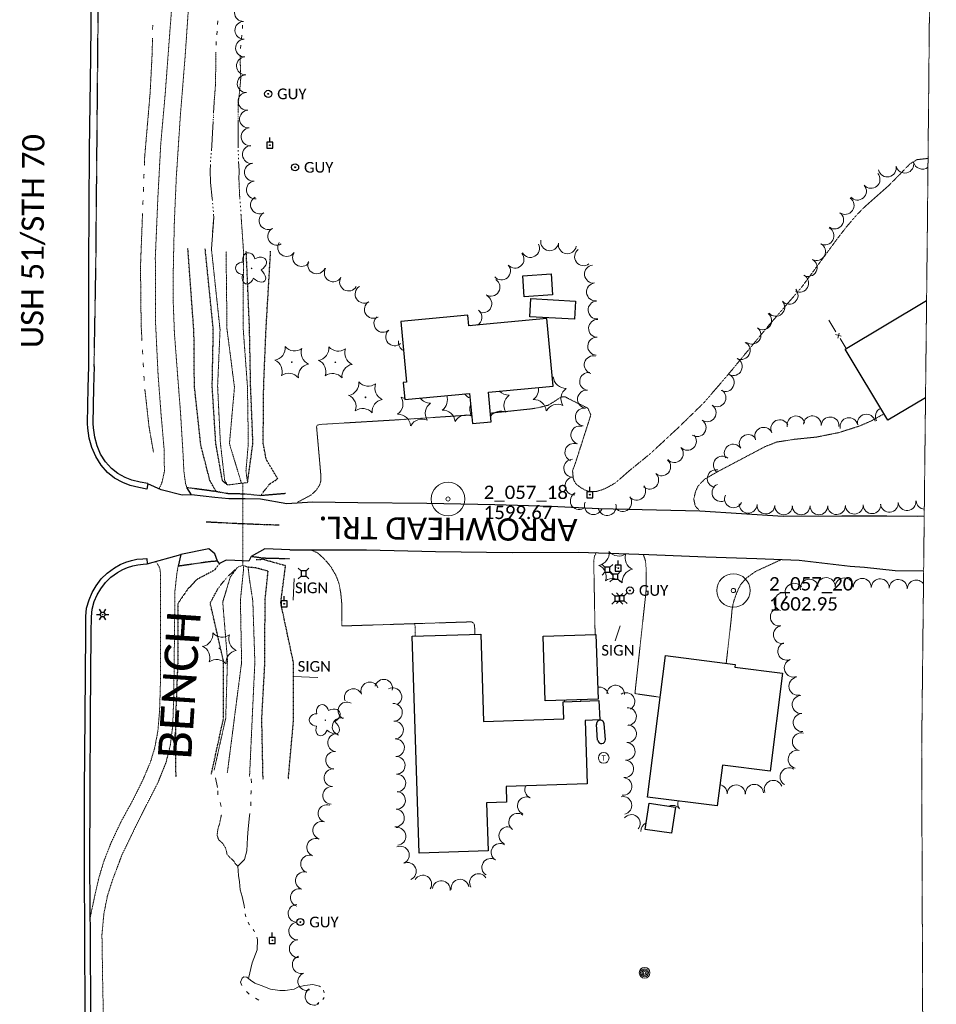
# Model space of a CAD drawing. Extents: x 386237 to 390135, y 96958 to 113752.
# Tile 72 of 116: x 388585 to 388996, y 103892 to 104334. Entities that reach past the tile are written whole.
import ezdxf
from ezdxf.enums import TextEntityAlignment as Align
from ezdxf.lldxf.tags import DXFTag

# ---------------------------------------------------------------- set-up
doc = ezdxf.new("R2010")
doc.units = 0
doc.header["$MEASUREMENT"] = 0
for name, pattern in [('Echnl', [0.68, 0.25, -0.03, 0.02, -0.03, 0.02, -0.03, 0.02, -0.03, 0.25]), ('Ecl', [0.725, 0.26, -0.0275, 0.015, -0.0275, 0.065, -0.0275, 0.015, -0.0275, 0.26]), ('Wisdot1', [0.0625, 0.03125, -0.03125]), ('Wisdot3', [0.1875, 0.125, -0.0625]), ('Wisdot5', [0.1, 0.05, -0.05]), ('Wisdot6', [0.375, 0.125, -0.0625, 0.03125, -0.0625, 0.03125, -0.0625])]:
    doc.linetypes.add(name, pattern=pattern)
for name, color, linetype, lineweight in [('E_ALI_CL', 51, 'Ecl', 25), ('E_BLD', 231, 'Continuous', 25), ('E_DRN_Pipe', 171, 'Wisdot5', 18), ('E_DTM_SlopeTop', 81, 'Wisdot1', 25), ('E_DWY', 51, 'Wisdot3', 18), ('E_LAND_Vegetation', 81, 'Continuous', 18), ('E_LTG', 21, 'Continuous', 25), ('E_MAP_Limits', 81, 'Wisdot3', 18), ('E_MAP_PassPoints', 41, 'Continuous', 18), ('E_MISCPROP', 31, 'Continuous', 18), ('E_MISCPROP_Railing', 31, 'Continuous', 18), ('E_MISCPROP_Solid', 231, 'Continuous', 18), ('E_PATH_Sidewalk', 51, 'Wisdot5', 18), ('E_RDWY', 21, 'Continuous', 25), ('E_RDWY_AsphConc', 201, 'Continuous', 25), ('E_RDWY_Gravel', 21, 'Wisdot3', 25), ('E_RDWY_Name', 21, 'Continuous', 18), ('E_SGN', 21, 'Continuous', 18), ('E_UTL_AG_Bold', 31, 'Continuous', 25), ('E_UTL_EGuyWire', 201, 'Continuous', 25), ('E_UTL_EPowerPole', 231, 'Eelec', 25), ('E_WTR', 131, 'Wisdot6', 18), ('E_WTR_Channel', 131, 'Echnl', 18), ('E_WTR_Elevations', 131, 'Continuous', 18)]:
    doc.layers.add(name, color=color, linetype=linetype, lineweight=lineweight)
doc.styles.add('CalibriLight', font='calibril.ttf')
tags = doc.linetypes.add('Eelec', pattern='A,0.275,-0.05,["E",CalibriLight,S=0.07,R=0,X=-0.025,Y=-0.035],-0.05,0.875', length=1.25).pattern_tags.tags
tags[6] = DXFTag(74, 10)

# ---------------------------------------------------------------- blocks, each defined once
blk = doc.blocks.new('PP')
at = {"layer": 'E_MAP_PassPoints', "lineweight": 0}
for radius in [7.5, 0.96]:
    blk.add_circle((0, 0), radius, dxfattribs=at)
blk = doc.blocks.new('GUY')
at = {"color": 0, "linetype": 'ByBlock', "lineweight": -2, "transparency": 16777216}
for radius in [4, 0.5]:
    blk.add_circle((0, 0), radius, dxfattribs=at)
at = {"color": 0, "linetype": 'ByBlock', "lineweight": -2, "transparency": 16777216, "style": 'CalibriLight'}
blk.add_text('GUY', height=12, dxfattribs=at).set_placement((10, 0), align=Align.MIDDLE_LEFT)
blk = doc.blocks.new('LPOL')
at = {"color": 0, "linetype": 'ByBlock', "lineweight": -2, "transparency": 16777216}
for p, q in [((-4, 0), (-1.5, 0)), ((-0.75, 1.3), (-2, 3.46)), ((0.75, 1.3), (2, 3.46)), ((1.5, 0), (4, 0)), ((-2, -3.46), (-0.75, -1.3)), ((2, -3.46), (0.75, -1.3))]:
    blk.add_line(p, q, dxfattribs=at)
for radius in [1.5, 1.5, 1.5, 0.125]:
    blk.add_circle((0, 0), radius, dxfattribs=at)
blk = doc.blocks.new('PED')
at = {"color": 0, "linetype": 'ByBlock', "lineweight": -2, "transparency": 16777216}
for p, q in [((-2.5, 2.5), (-5.33, 5.33)), ((2.5, 2.5), (5.33, 5.33)), ((-2.5, -2.5), (-5.33, -5.33)), ((2.5, -2.5), (5.33, -5.33))]:
    blk.add_line(p, q, dxfattribs=at)
at = {"color": 0, "linetype": 'ByBlock', "lineweight": -2, "transparency": 16777216, "flags": 128}
blk.add_lwpolyline([(-2.5, -2.5), (2.5, -2.5), (2.5, 2.5), (-2.5, 2.5)], close=True, dxfattribs=at)
blk = doc.blocks.new('CTRE')
at = {"color": 0, "linetype": 'ByBlock', "lineweight": -2, "transparency": 16777216}
blk.add_circle((0, 0), 0.223, dxfattribs=at)
for centre, start, end in [((-11.97, 8.96), 280.2067, 5.97162), ((1.81, 14.92), 220.21132, 305.97623), ((13.83, 5.89), 160.21133, 245.97624), ((-13.83, -5.9), 340.21132, 65.97623), ((-1.81, -14.93), 40.21133, 125.97624)]:
    blk.add_arc(centre, 7.87, start, end, dxfattribs=at)
at = {"color": 0, "linetype": 'ByBlock', "lineweight": -2, "transparency": 16777216, "extrusion": (0, 0, -1)}
blk.add_arc((-12.03, -9.04), 7.87, 354.07279, 79.74889, dxfattribs=at)
blk = doc.blocks.new('POLE')
at = {"color": 0, "linetype": 'ByBlock', "lineweight": -2, "transparency": 16777216}
for radius in [4.46, 3.35, 2.23, 1.12]:
    blk.add_circle((0, 0), radius, dxfattribs=at)
blk = doc.blocks.new('PPOL')
at = {"color": 0, "linetype": 'ByBlock', "lineweight": -2, "transparency": 16777216}
blk.add_line((-0.1, 4.5), (-0.1, 11.6), dxfattribs=at)
at = {"color": 0, "linetype": 'ByBlock', "lineweight": -2, "transparency": 16777216, "flags": 128}
blk.add_lwpolyline([(-4.6, -4.5), (4.4, -4.5), (4.4, 4.5), (-4.6, 4.5)], close=True, dxfattribs=at)
at = {"color": 0, "linetype": 'ByBlock', "lineweight": -2, "transparency": 16777216}
blk.add_circle((0, 0), 0.582, dxfattribs=at)
blk = doc.blocks.new('SIGN')
at = {"color": 0, "linetype": 'ByBlock', "lineweight": -2, "transparency": 16777216, "style": 'CalibriLight'}
blk.add_text('SIGN', height=12, dxfattribs=at).set_placement((0, 0), align=Align.MIDDLE_CENTER)
blk = doc.blocks.new('TANK')
at = {"color": 0, "linetype": 'ByBlock', "lineweight": -2, "transparency": 16777216}
blk.add_circle((0, 0), 10.9, dxfattribs=at)
at = {"color": 0, "linetype": 'ByBlock', "lineweight": -2, "transparency": 16777216, "style": 'CalibriLight'}
blk.add_text('T', height=10.8, dxfattribs=at).set_placement((0, 0), align=Align.MIDDLE_CENTER)
blk = doc.blocks.new('DTRE')
at = {"color": 0, "linetype": 'ByBlock', "lineweight": -2, "transparency": 16777216}
blk.add_circle((-0.18, 0), 0.183, dxfattribs=at)
for centre, major_axis, ratio in [((-1.87, 5.32), (1.36, -4.98), 0.782863), ((4.06, 2.74), (-5.27, -2.93), 0.691916), ((-5.87, 0.15), (4.93, -0.12), 0.832022), ((-2.49, -5.24), (1.8, 4.86), 0.716896), ((3.54, -3.71), (-5.01, 4.58), 0.560249)]:
    blk.add_ellipse(centre, major_axis=major_axis, ratio=ratio, start_param=1.570796, end_param=4.712389, dxfattribs=at)

msp = doc.modelspace()

# ---------------------------------------------------------------- linework, layer by layer
at = {"layer": 'E_ALI_CL', "ltscale": 5}
for p, q in [((388684.99, 104107.66), (388668.98, 104108.47)), ((388701.57, 104107.03), (388684.99, 104107.66))]:
    msp.add_line(p, q, dxfattribs=at)
at = {"layer": 'E_BLD', "ltscale": 5}
for p, q in [((388810.86, 104218.85), (388823.56, 104219.77)), ((388811.54, 104209.46), (388810.86, 104218.85)), ((388823.56, 104219.77), (388824.24, 104210.37)), ((388824.24, 104210.37), (388811.54, 104209.46)), ((388814.06, 104200.56), (388814.52, 104208.69)), ((388814.52, 104208.69), (388834.42, 104207.55)), ((388834.42, 104207.55), (388833.96, 104199.43)), ((388955.43, 104186.04), (388991.87, 104207.78)), ((388786.22, 104201.24), (388756.11, 104198.37)), ((388756.11, 104198.37), (388758.7, 104171.19)), ((388786.67, 104196.47), (388786.22, 104201.24)), ((388821.57, 104199.79), (388786.67, 104196.47)), ((388833.96, 104199.43), (388814.06, 104200.56)), ((388824.46, 104169.49), (388821.57, 104199.79)), ((388974.46, 104154.14), (388955.43, 104186.04)), ((388758.7, 104171.19), (388757.25, 104171.05)), ((388757.25, 104171.05), (388757.98, 104163.41)), ((388795.45, 104166.72), (388824.46, 104169.49)), ((388757.98, 104163.41), (388787.03, 104166.19)), ((388787.03, 104166.19), (388788.32, 104152.66)), ((388796.71, 104153.46), (388795.45, 104166.72)), ((388991.39, 104164.24), (388974.46, 104154.14)), ((388788.32, 104152.66), (388796.71, 104153.46)), ((388761.19, 104057.3), (388792.01, 104058.29)), ((388764.34, 103960.04), (388761.19, 104057.3)), ((388792.01, 104058.29), (388793.27, 104019.11)), ((388820.01, 104057.3), (388843.66, 104058.07)), ((388820.95, 104028.28), (388820.01, 104057.3)), ((388843.66, 104058.07), (388844.6, 104029.05)), ((388866.74, 103985.13), (388874.75, 104048.59)), ((388874.75, 104048.59), (388906.08, 104044.64)), ((388906.08, 104044.64), (388905.92, 104043.4)), ((388905.92, 104043.4), (388927.22, 104040.72)), ((388927.22, 104040.72), (388921.68, 103996.83)), ((388844.6, 104029.05), (388820.95, 104028.28)), ((388828.9, 104027.94), (388844.99, 104028.55)), ((388829.19, 104020.27), (388828.9, 104027.94)), ((388844.99, 104028.55), (388845.32, 104019.75)), ((388793.27, 104019.11), (388829.19, 104020.27)), ((388845.32, 104019.75), (388838.79, 104019.5)), ((388838.79, 104019.5), (388839.71, 103991.06)), ((388900.35, 103999.52), (388898.03, 103981.19)), ((388921.68, 103996.83), (388900.35, 103999.52)), ((388839.71, 103991.06), (388803.37, 103989.88)), ((388803.37, 103989.88), (388803.6, 103982.9)), ((388803.6, 103982.9), (388794.61, 103982.61)), ((388794.61, 103982.61), (388795.31, 103961.04)), ((388865.78, 103970.7), (388867.54, 103982.47)), ((388898.03, 103981.19), (388866.74, 103985.13)), ((388867.54, 103982.47), (388879.3, 103980.72)), ((388879.3, 103980.72), (388877.55, 103968.95)), ((388877.55, 103968.95), (388865.78, 103970.7)), ((388795.31, 103961.04), (388764.34, 103960.04))]:
    msp.add_line(p, q, dxfattribs=at)
at = {"layer": 'E_BLD'}
for p, q in [((388844.41, 104010.66), (388843.87, 104017.74)), ((388847.89, 104011.03), (388847.36, 104018.03))]:
    msp.add_line(p, q, dxfattribs=at)
for centre, start, end in [((388845.61, 104017.87), 5.1437, 187.6041), ((388846.15, 104010.91), 187.9628, 3.9801)]:
    msp.add_arc(centre, 1.75, start, end, dxfattribs=at)
at = {"layer": 'E_DRN_Pipe', "flags": 128}
msp.add_lwpolyline([(388685.38, 104089.08), (388685.28, 104125.96)], dxfattribs=at)
at = {"layer": 'E_DTM_SlopeTop', "flags": 128}
for points in [[(388673.39, 104122.14), (388670.51, 104127.26), (388666.52, 104142.98), (388663.64, 104169.44), (388663.44, 104193.62), (388660.71, 104231.19)], [(388678.52, 104125.12), (388676.22, 104126.9), (388673.21, 104143.89), (388671.63, 104169.4), (388672.12, 104194.77), (388668.47, 104230.98)], [(388687.46, 104126.14), (388689.88, 104143.91), (388688.85, 104169.25), (388688.35, 104195.34), (388686.87, 104230.1)], [(388693.25, 104120.32), (388697.43, 104125.62), (388701, 104127.86), (388695.82, 104136.61), (388694.46, 104143.92), (388694.71, 104169.79), (388695.77, 104195.3), (388697.81, 104229.93)], [(388674.96, 104089.84), (388672.57, 104086.9), (388664.64, 104082.68), (388660.55, 104078.28), (388656.23, 104071.98), (388656.19, 104046.19), (388655.13, 104019.57), (388655.25, 103994.23)], [(388671.25, 103995.52), (388676.68, 104020.46), (388676.62, 104046.49), (388670.73, 104072.15), (388674.29, 104078.8), (388678.02, 104083.48), (388683.06, 104088.31)], [(388694.42, 103993.27), (388693.85, 104020.46), (388695.24, 104045.46), (388695.31, 104073.35), (388696.68, 104086.46), (388691.17, 104087.93), (388687.7, 104088.24)], [(388705.74, 103993.4), (388708.08, 104019.66), (388708.12, 104045.12), (388702.34, 104072.29), (388704.5, 104088.89), (388694.64, 104091.66), (388691.4, 104091.56)]]:
    msp.add_lwpolyline(points, dxfattribs=at)
at = {"layer": 'E_DWY', "flags": 128}
for points in [[(388992.52, 104271.53), (388987.61, 104270.98), (388984.34, 104269.05), (388980.94, 104265.48), (388974.9, 104259.36), (388969.06, 104254.22), (388964.37, 104250.05), (388960.69, 104246.35), (388956.54, 104241.56), (388952.26, 104236.09), (388935.93, 104213.89), (388920.98, 104196.5), (388903.5, 104175.34), (388892.18, 104162.13), (388880.76, 104151.01), (388868.07, 104139.2), (388857.83, 104130.87), (388852.52, 104126.17), (388848.79, 104124), (388846.31, 104122.91), (388843.79, 104122.2), (388841.5, 104122.08), (388839.35, 104122.55), (388836.93, 104123.86), (388834.87, 104125.39), (388833.87, 104126.93), (388833.46, 104128.23), (388833.16, 104131.46), (388834.46, 104135.02), (388841.36, 104156.54), (388840.04, 104159.49), (388829.89, 104164.58), (388828.73, 104164.66), (388827.34, 104164.15), (388825.72, 104163.04), (388824.19, 104162.04), (388822.28, 104160.9), (388818.17, 104159.85), (388814.87, 104159.26), (388796.34, 104157.31)], [(388787.96, 104156.52), (388754.04, 104154.28), (388719.94, 104152.26), (388718.81, 104151.96), (388718.4, 104151.25), (388720.34, 104129.31), (388720.29, 104126.81), (388719.7, 104124.94), (388718.27, 104122.8), (388716.07, 104120.68), (388709.87, 104117.38)], [(388890.41, 104113.29), (388888.16, 104115.69), (388887.49, 104118.78), (388888.25, 104122.01), (388889.35, 104124.51), (388891, 104126.39), (388892.5, 104127.77), (388897.77, 104130.85), (388919.31, 104142.24), (388924.67, 104144.36), (388932.6, 104145.58), (388942.56, 104146.6), (388952.34, 104148.56), (388961.46, 104151.42), (388966.9, 104153.74), (388972.75, 104157)], [(388715.79, 104096.03), (388718.97, 104094.61), (388722.33, 104091.47), (388724.81, 104088.45), (388727.09, 104084.54), (388728.49, 104080.84), (388729.26, 104076.6), (388729.7, 104071.95), (388729.67, 104061.89), (388787.83, 104063.75), (388788.94, 104063.08), (388789.26, 104061.77), (388789.34, 104058.21)], [(388843.27, 104058.06), (388842.66, 104091.06), (388843.02, 104093.3), (388843.84, 104094.77)], [(388864.87, 104094), (388865.82, 104091.2), (388866.12, 104087.97), (388866.12, 104083.85), (388866.13, 104077.63), (388861.11, 104031.57), (388872.4, 104029.94)], [(388926.75, 104091.66), (388915.12, 104086.3), (388910.99, 104083.33), (388908.57, 104080.52), (388907.12, 104077.6), (388906.04, 104074.82), (388905.29, 104072.55), (388904.65, 104069.14), (388904.28, 104064.89), (388902.04, 104045.15)], [(388829.62, 104027.97), (388829.6, 104028.56)]]:
    msp.add_lwpolyline(points, dxfattribs=at)
at = {"layer": 'E_LAND_Vegetation'}
for centre, radius, start, end in [((388685.6, 104336.95), 4, 91.3879, 271.3726), ((388685.8, 104328.96), 4, 91.3879, 271.3726), ((388686.13, 104321.02), 4, 92.6635, 272.6482), ((388686.5, 104313.04), 4, 92.6635, 272.6482), ((388686.87, 104305.05), 4, 92.6635, 272.6482), ((388687.26, 104297.14), 4, 94.6413, 274.6259), ((388687.9, 104289.18), 4, 94.6413, 274.6259), ((388688.55, 104281.21), 4, 94.6413, 274.6259), ((388689.23, 104273.3), 4, 96.0202, 276.0049), ((388690.07, 104265.35), 4, 96.0202, 276.0049), ((388982.1, 104268.98), 4.02, 192.6418, 12.6265), ((388989.95, 104270.74), 4.02, 192.6418, 309.2235), ((388966.95, 104262.13), 4.02, 220.9527, 40.9374), ((388974.26, 104267.23), 4.02, 192.6418, 12.6265), ((388690.9, 104257.4), 4, 96.0202, 276.0049), ((388960.88, 104256.86), 4.02, 220.9527, 40.9374), ((388692.81, 104250.66), 4, 118.9448, 298.9295), ((388955.32, 104250.46), 4.02, 234.4014, 54.3861), ((388696.68, 104243.67), 4, 118.9448, 298.9295), ((388950.65, 104243.93), 4.02, 234.4014, 54.3861), ((388700.55, 104236.67), 4, 118.9448, 298.9295), ((388946.35, 104236.83), 4.02, 241.8976, 61.8823), ((388705.02, 104231.56), 4, 145.9476, 325.9323), ((388822.9, 104234.16), 4.02, 170.3857, 350.3704), ((388830.82, 104232.81), 4.02, 170.3857, 350.3704), ((388942.56, 104229.75), 4.02, 241.8976, 61.8823), ((388711.65, 104227.08), 4, 145.9476, 325.9323), ((388807.36, 104226.35), 4.02, 221.1539, 41.1386), ((388814.3, 104231.18), 4.02, 208.5093, 28.4939), ((388838.11, 104227.45), 4.02, 126.743, 306.7277), ((388718.46, 104223.84), 4, 157.4155, 337.4002), ((388938.77, 104222.66), 4.02, 241.8976, 61.8823), ((388725.89, 104220.2), 4, 149.1559, 329.1406), ((388801.31, 104221.06), 4.02, 221.1539, 41.1386), ((388842.55, 104219.67), 4.02, 96.4135, 276.3982), ((388732.75, 104216.1), 4, 149.1559, 329.1406), ((388796.61, 104213.81), 4.02, 237.7454, 57.7301), ((388843.44, 104211.69), 4.02, 96.4135, 276.3982), ((388934.99, 104215.57), 4.02, 241.8976, 61.8823), ((388739.69, 104210.66), 4, 121.4299, 301.4145), ((388930.23, 104210.16), 4.02, 222.0152, 41.9998), ((388743.86, 104203.84), 4, 121.4299, 301.4145), ((388792.95, 104206.38), 4.02, 244.6653, 64.65), ((388844.17, 104203.58), 4.02, 93.5303, 273.515), ((388924.26, 104204.78), 4.02, 222.0152, 41.9998), ((388788.48, 104200.34), 4.02, 298.9126, 51.3393), ((388748.14, 104197.55), 4, 131.2552, 311.2399), ((388844.36, 104195.33), 4.02, 87.341, 267.3257), ((388918.39, 104198.75), 4.02, 233.4621, 53.4468), ((388753.41, 104191.54), 4, 131.2552, 311.2399), ((388788.48, 104200.34), 4.02, 242.8806, 251.9842), ((388913.6, 104192.29), 4.02, 233.4621, 53.4468), ((388759.08, 104188.97), 4, 169.2005, 244.3033), ((388843.99, 104187.3), 4.02, 87.341, 267.3257), ((388908.79, 104185.42), 4.02, 243.5271, 63.5117), ((388842.42, 104178.99), 4.02, 74.6195, 254.6042), ((388905.21, 104178.22), 4.02, 243.5271, 63.5117), ((388819.46, 104176.3), 5.72, 324.5581, 331.4843), ((388830.18, 104174.14), 5.72, 185.7194, 271.4843), ((388840.36, 104171.54), 4.02, 83.0891, 263.0738), ((388901.62, 104171.03), 4.02, 243.5271, 63.5117), ((388804.61, 104171.08), 5.72, 222.7625, 271.4843), ((388812.22, 104168.09), 5.72, 305.7194, 7.7196), ((388833.68, 104163.77), 5.72, 125.7194, 211.4843), ((388839.39, 104163.57), 4.02, 83.0891, 263.0738), ((388897.91, 104164.21), 4.02, 236.4608, 56.4455), ((388751.4, 104161.48), 5.72, 305.7194, 31.4843), ((388758.64, 104169.69), 5.72, 245.7194, 262.7572), ((388769.37, 104167.53), 5.72, 217.2613, 271.4843), ((388771.34, 104163.34), 5.72, 305.7194, 19.0577), ((388789.31, 104169.38), 5.72, 216.674, 248.825), ((388808.1, 104160.71), 5.72, 125.7194, 211.4843), ((388815.71, 104157.72), 5.72, 5.7194, 91.4843), ((388772.86, 104157.16), 5.72, 125.7194, 211.4843), ((388774.83, 104152.97), 5.72, 5.7194, 91.4843), ((388792.8, 104159.01), 5.72, 157.4739, 211.4843), ((388800.86, 104152.5), 5.72, 65.7194, 140.3738), ((388826.44, 104155.56), 5.72, 65.7194, 151.4843), ((388838.42, 104155.59), 4.02, 83.0891, 263.0738), ((388893.46, 104157.51), 4.02, 236.4608, 56.4455), ((388972.87, 104155.82), 3.98, 113.622, 210.0751), ((388754.89, 104151.11), 5.72, 5.7194, 91.4843), ((388765.62, 104148.95), 5.72, 65.7194, 151.4843), ((388785.56, 104150.8), 5.72, 65.7194, 151.4843), ((388889.02, 104150.82), 4.02, 236.4608, 56.4455), ((388926.04, 104150.37), 3.98, 25.2188, 205.2034), ((388933.31, 104152.07), 3.98, 12.0248, 192.0094), ((388940.62, 104152.12), 3.98, 356.0709, 176.0556), ((388948.61, 104151.6), 3.98, 357.1812, 177.1659), ((388957.08, 104151.27), 3.98, 11.6564, 191.6411), ((388964.87, 104152.88), 3.98, 11.6564, 191.6411), ((388836.41, 104147.52), 4.02, 75.3309, 255.3155), ((388918.84, 104146.98), 3.98, 25.2188, 205.2034), ((388884.65, 104144.7), 4.02, 222.962, 42.9467), ((388911.88, 104143.72), 3.98, 32.6143, 212.599), ((388833.75, 104139.72), 4.02, 69.6085, 249.5932), ((388878.77, 104139.23), 4.02, 222.962, 42.9467), ((388905.17, 104139.43), 3.98, 32.6143, 212.599), ((388833.27, 104132.63), 4.02, 91.7394, 271.7241), ((388873.11, 104133.27), 4.02, 228.1398, 48.1245), ((388900.26, 104134.08), 3.98, 50.3127, 230.2973), ((388897.55, 104127.95), 3.98, 78.6128, 258.5975), ((388833.82, 104124.74), 4.02, 95.3144, 275.2991), ((388867.74, 104127.29), 4.02, 228.1398, 48.1245), ((388861.92, 104122.29), 4.02, 218.7024, 38.687), ((388899.65, 104121.68), 3.98, 111.8216, 291.8062), ((388836.17, 104118.07), 4.02, 117.6879, 297.6726), ((388855.65, 104117.27), 4.02, 218.7024, 38.687), ((388905.26, 104118.91), 3.98, 154.971, 334.9557), ((388842.51, 104115.86), 4.02, 157.016, 337.0007), ((388848.67, 104115.43), 4.02, 195.8527, 15.8374), ((388911.87, 104116.47), 3.98, 177.4303, 357.415), ((388919.82, 104116.11), 3.98, 177.4303, 357.415), ((388927.77, 104115.75), 3.98, 177.4303, 357.415), ((388935.63, 104115.75), 3.98, 179.9825, 359.9672), ((388943.59, 104115.75), 3.98, 179.9825, 359.9672), ((388951.5, 104115.83), 3.98, 181.4989, 1.4836), ((388959.45, 104116.04), 3.98, 181.4989, 1.4836), ((388967.41, 104116.25), 3.98, 181.4989, 1.4836), ((388975.2, 104116.89), 3.98, 185.3161, 5.3007), ((388983.12, 104117.63), 3.98, 185.3161, 5.3007), ((388991.18, 104118.19), 3.98, 181.9072, 265.129), ((388946.85, 104079.54), 4.04, 358.778, 178.7627), ((388954.93, 104079.37), 4.04, 358.778, 178.7627), ((388963.01, 104079.19), 4.04, 358.778, 178.7627), ((388932.49, 104077.01), 4.04, 36.2774, 216.2621), ((388939.3, 104078.81), 4.04, 11.0232, 191.0079), ((388971.07, 104079), 4.04, 358.0821, 178.0668), ((388979.14, 104078.73), 4.04, 358.0821, 178.0668), ((388987.22, 104078.46), 4.04, 36.298, 178.0668), ((388927.61, 104072.7), 4.04, 72.8335, 252.8182), ((388925.86, 104065.93), 4.04, 99.8869, 279.8716), ((388927.24, 104057.97), 4.04, 99.8869, 279.8716), ((388929.21, 104050.59), 4.04, 110.96, 290.9447), ((388932.1, 104043.04), 4.04, 110.96, 290.9447), ((388742.25, 104032.75), 3.97, 21.9038, 201.8885), ((388748.5, 104033.98), 3.97, 346.8792, 166.8639), ((388852.46, 104031.36), 3.97, 356.5689, 176.5536), ((388934.18, 104034.89), 4.04, 101.5146, 281.4992), ((388734.88, 104029.79), 3.97, 21.9038, 201.8885), ((388752.61, 104030.18), 3.97, 298.9371, 118.9218), ((388845.22, 104030.55), 3.97, 12.4367, 101.4532), ((388857.11, 104028.02), 3.97, 301.8801, 121.8648), ((388935.66, 104026.65), 4.04, 93.1925, 273.1771), ((388732.06, 104023.85), 3.97, 61.6244, 241.609), ((388752.87, 104023.15), 3.97, 273.3841, 93.3688), ((388839.94, 104027.37), 3.32, 154.5417, 164.8489), ((388857.81, 104021.29), 3.97, 272.6515, 92.6362), ((388936.11, 104018.58), 4.04, 93.1925, 273.1771), ((388729.42, 104016.79), 3.97, 72.1155, 252.1002), ((388753.34, 104015.22), 3.97, 273.3841, 93.3688), ((388857.82, 104013.63), 3.97, 265.4925, 85.4772), ((388727.34, 104009.59), 3.97, 84.0045, 263.9892), ((388935.74, 104009.97), 4.04, 76.5159, 256.5006), ((388753.8, 104007.29), 3.97, 273.3841, 93.3688), ((388857.2, 104005.72), 3.97, 265.4925, 85.4772), ((388726.51, 104001.69), 3.97, 84.0045, 263.9892), ((388933.85, 104002.11), 4.04, 76.5159, 256.5006), ((388754.1, 103999.4), 3.97, 272.0445, 92.0292), ((388856.53, 103997.84), 3.97, 264.8564, 84.8411), ((388725.78, 103993.84), 3.97, 85.6546, 265.6393), ((388754.38, 103991.46), 3.97, 272.0445, 92.0292), ((388930.21, 103994.27), 4.04, 58.7831, 238.7678), ((388855.82, 103989.93), 3.97, 264.8564, 84.8411), ((388898.42, 103986.74), 4.04, 358.9743, 78.4188), ((388906.5, 103986.6), 4.04, 358.9743, 178.9589), ((388914.7, 103986.85), 4.04, 2.3016, 182.2863), ((388923.15, 103988.64), 4.04, 19.7887, 199.7734), ((388725.18, 103985.92), 3.97, 85.6546, 265.6393), ((388754.26, 103983.73), 3.97, 266.4731, 86.4578), ((388815.74, 103988.5), 3.97, 155.1819, 245.5551), ((388723.09, 103977.8), 3.97, 72.6202, 252.6049), ((388812.45, 103981.26), 3.97, 65.5705, 245.5551), ((388855.76, 103981.47), 3.97, 281.426, 101.4106), ((388884.28, 103982.35), 3.95, 164.6335, 217.6173), ((388753.77, 103975.8), 3.97, 266.4731, 86.4578), ((388808.54, 103973.9), 3.97, 53.6803, 233.665), ((388859.51, 103973.35), 3.97, 321.7884, 141.773), ((388878.03, 103977.53), 3.95, 37.6326, 113.8332), ((388720.72, 103970.22), 3.97, 72.6202, 252.6049), ((388867.75, 103969.91), 3.97, 112.7542, 183.0025), ((388754.46, 103967.57), 3.97, 275.3144, 95.2991), ((388804.14, 103967.87), 3.97, 66.7055, 246.6902), ((388718.02, 103962.64), 3.97, 69.635, 249.6197), ((388800.66, 103960.4), 3.97, 58.2414, 238.2261), ((388755.96, 103959.18), 3.97, 293.3198, 113.3045), ((388715.26, 103955.19), 3.97, 69.635, 249.6197), ((388759.11, 103951.88), 3.97, 293.3198, 113.3045), ((388796.48, 103953.65), 3.97, 58.2414, 238.2261), ((388712.91, 103947.75), 3.97, 73.3536, 253.3383), ((388790.97, 103946.87), 3.97, 31.8785, 211.8632), ((388766, 103946.17), 3.97, 328.4411, 148.4258), ((388774.32, 103943.74), 3.97, 354.0008, 173.9855), ((388782.71, 103944.35), 3.97, 8.1793, 188.164), ((388710.63, 103940.14), 3.97, 73.3536, 253.3383), ((388709.63, 103933.04), 3.97, 91.9877, 271.9724), ((388709.91, 103925.1), 3.97, 91.9877, 271.9724), ((388710.18, 103917.16), 3.97, 91.9877, 271.9724), ((388711.5, 103910.01), 3.97, 108.3825, 288.3671), ((388714, 103902.47), 3.97, 108.3825, 288.3671), ((388717.25, 103895.87), 3.97, 122.7254, 302.7101)]:
    msp.add_arc(centre, radius, start, end, dxfattribs=at)
at = {"layer": 'E_MAP_Limits', "lineweight": 0, "flags": 128}
msp.add_lwpolyline([(388996.22, 104660.02), (388992.25, 104243.16), (388989.66, 104005.95), (388990.29, 103842.03)], dxfattribs=at)
at = {"layer": 'E_MISCPROP', "ltscale": 5}
msp.add_line((388654.55, 104008.52), (388655.01, 104014.24), dxfattribs=at)
at = {"layer": 'E_MISCPROP_Railing', "ltscale": 5}
for p, q in [((388953.54, 104191.81), (388951.04, 104192.6)), ((388952.02, 104190.99), (388952.69, 104193.14))]:
    msp.add_line(p, q, dxfattribs=at)
at = {"layer": 'E_MISCPROP_Railing', "flags": 128}
for points in [[(388951.25, 104193.79), (388948.11, 104198.94)], [(388955.84, 104186.28), (388953.07, 104190.8)]]:
    msp.add_lwpolyline(points, dxfattribs=at)
at = {"layer": 'E_PATH_Sidewalk', "flags": 128}
for points in [[(388656.09, 104642.63), (388655.17, 104627.79), (388654.12, 104604.04), (388653.95, 104582.84), (388652.99, 104554.74), (388651.24, 104530.05), (388650.03, 104512.24), (388649.66, 104499.19), (388650.17, 104484.32), (388651.32, 104465.94), (388652.53, 104441.85), (388653.67, 104417.59), (388654.58, 104395.85), (388654.55, 104377.36), (388654.31, 104358.61), (388653.62, 104341.17), (388652.01, 104320.07), (388650.6, 104301.05), (388648.55, 104277.92), (388647.24, 104253.52), (388646.12, 104227.15), (388646.22, 104197.96), (388647.34, 104174.73), (388648.71, 104156.6), (388650.05, 104141.33), (388650.19, 104131.27)], [(388660.3, 104123.92), (388659.68, 104125.64), (388658.9, 104131.44), (388658.62, 104137.92), (388657.37, 104158.12), (388655.75, 104179.08), (388654.69, 104193.03), (388654.13, 104207.58), (388654.2, 104223.93), (388654.67, 104243.65), (388655.54, 104263.34), (388657.35, 104290.8), (388659.49, 104317.35), (388661.24, 104342.91), (388662.18, 104362.67), (388662.65, 104378.99), (388662.7, 104393.83), (388662.26, 104412.2), (388661.48, 104426.65), (388660.63, 104444.27), (388659.32, 104466.92), (388658.73, 104485.27), (388658.48, 104503.35), (388659.1, 104521.42), (388659.96, 104536.97), (388661.53, 104555.05), (388662.41, 104575.53), (388662.83, 104595.8), (388663.32, 104617.83), (388664.72, 104643.75)], [(388650.19, 104131.27), (388649.2, 104126.49), (388647.82, 104123.37)], [(388646.23, 104090.68), (388647.24, 104089.49), (388648.11, 104087.83), (388648.39, 104085.71), (388648.46, 104078.1), (388648.5, 104062.31), (388648.47, 104038.66), (388648.03, 104023.78), (388647.27, 104014.82), (388645.84, 104007.23), (388643.96, 104000.94), (388640.71, 103993.26), (388636.17, 103984.03), (388630.67, 103974), (388626.43, 103965.03), (388623.09, 103956.55), (388620.78, 103948.87), (388618.54, 103938.9), (388616.95, 103931.31)], [(388623.76, 103862.28), (388623.24, 103866.97), (388623.24, 103866.97), (388622.54, 103900.95), (388622.19, 103923.45), (388623.06, 103932.9), (388624.63, 103940.82), (388626.9, 103947.94), (388631.17, 103959.28), (388636.62, 103970.58), (388641.98, 103981.31), (388647.35, 103991.81), (388650.96, 104000.8), (388652.8, 104008.27), (388653.91, 104016.86), (388654.41, 104031.12), (388654.69, 104057.17), (388654.89, 104077.27), (388655.74, 104085.2), (388656.34, 104088.69)], [(388762.5, 104062.94), (388762.67, 104057.34)]]:
    msp.add_lwpolyline(points, dxfattribs=at)
at = {"layer": 'E_RDWY', "flags": 128}
for points in [[(388616.29, 104178.3), (388616.33, 104223.22), (388616.65, 104275.29), (388617.19, 104316.96), (388617.93, 104390.18), (388618.35, 104445.6), (388618.73, 104494.89), (388619.29, 104557.01), (388619.86, 104608.65), (388620.09, 104643.8)], [(388642.79, 104125.74), (388642.29, 104123.29), (388638.78, 104124), (388634.86, 104124.93), (388631.53, 104126.16), (388627.87, 104128.15), (388624.74, 104130.75), (388621.77, 104134.03), (388619.39, 104137.83), (388617.63, 104141.87), (388616.48, 104146.04), (388615.85, 104150.52), (388615.74, 104152.68), (388615.98, 104168.77), (388616.29, 104178.3)], [(388642.79, 104125.74), (388639.32, 104126.44), (388635.58, 104127.33), (388632.56, 104128.44), (388629.28, 104130.23), (388626.48, 104132.56), (388623.78, 104135.55), (388621.61, 104139), (388619.99, 104142.71), (388618.94, 104146.55), (388618.34, 104150.76), (388618.24, 104152.72), (388618.48, 104168.71), (388618.79, 104178.22)], [(388662.36, 104120.62), (388658.13, 104120.54), (388648.74, 104122.96), (388642.77, 104125.64)], [(388973.98, 104111.09), (388953.93, 104111.15), (388927.52, 104110.93), (388890.22, 104113.3), (388844.97, 104114.49), (388823.61, 104115.39), (388798.29, 104116.25), (388767.79, 104116.84), (388736.91, 104117.12), (388716.57, 104117.42), (388705.01, 104116.62)], [(388990.81, 104111.1), (388987.6, 104110.97), (388973.98, 104111.09)], [(388615.36, 103820.74), (388615.15, 103857.2), (388614.72, 103889.74), (388614.5, 103920.81), (388614.33, 103954.42), (388614.36, 103988.22), (388614.63, 104021.54), (388614.9, 104058.88), (388614.97, 104066.14), (388615.34, 104069.95), (388616.41, 104073.66), (388617.82, 104076.96), (388619.65, 104079.95), (388621.91, 104082.96), (388624.53, 104085.62), (388627.79, 104088), (388630.41, 104089.42), (388632.86, 104090.51), (388635.4, 104091.24), (388637.9, 104091.84), (388640.52, 104092.04), (388642.25, 104092.2), (388642.48, 104089.71)], [(388642.47, 104089.81), (388657.62, 104093.92)], [(388706.46, 104096.04), (388740.84, 104095.99), (388771.78, 104095.32), (388806.14, 104094.9), (388835.8, 104095.06), (388867.4, 104093.9), (388892.89, 104092.9), (388915.79, 104092.08), (388934.7, 104091.37), (388957.65, 104088.68), (388964.07, 104088.19), (388977.75, 104086.7), (388990.54, 104086.66)], [(388617.66, 103855.97), (388617.65, 103857.22), (388617.22, 103889.77), (388617, 103920.82), (388616.83, 103954.42), (388616.86, 103988.21), (388617.13, 104021.52), (388617.4, 104058.85), (388617.47, 104066), (388617.8, 104069.48), (388618.77, 104072.81), (388620.05, 104075.81), (388621.72, 104078.55), (388623.8, 104081.33), (388626.17, 104083.72), (388629.13, 104085.89), (388631.51, 104087.18), (388633.72, 104088.16), (388636.04, 104088.83), (388638.29, 104089.36), (388640.73, 104089.55), (388642.48, 104089.71)]]:
    msp.add_lwpolyline(points, dxfattribs=at)
at = {"layer": 'E_RDWY_AsphConc', "flags": 128}
for points in [[(388705.01, 104116.62), (388693.25, 104118.68), (388686.37, 104118.87), (388679.04, 104118.91), (388672.79, 104119.54), (388662.36, 104120.62), (388660.3, 104123.92)], [(388706.46, 104096.04), (388695.22, 104096.43), (388689.06, 104093.04), (388687.97, 104090.98), (388684.93, 104091.17), (388681.77, 104091.19), (388677.81, 104091.39), (388674.96, 104089.84), (388674.02, 104090.98), (388672.82, 104094.31), (388670.08, 104096.46), (388657.62, 104093.92), (388656.34, 104088.69)]]:
    msp.add_lwpolyline(points, dxfattribs=at)
at = {"layer": 'E_RDWY_Gravel', "flags": 128}
for points in [[(388618.69, 104178.23), (388619.49, 104223.32), (388620, 104279.42), (388620.63, 104351.09), (388621.11, 104405.86), (388621.56, 104464.66), (388622.12, 104517.42), (388622.52, 104573.61), (388622.98, 104622.22), (388623.34, 104644.32)], [(388673.39, 104122.14), (388660.3, 104123.92)], [(388678.81, 104121.18), (388673.39, 104122.14)], [(388686.2, 104121.03), (388678.81, 104121.18)], [(388693.25, 104120.32), (388686.2, 104121.03)], [(388704.5, 104121.25), (388693.25, 104120.32)], [(388706.25, 104091.96), (388694.42, 104092.25), (388689.06, 104093.04)], [(388674.02, 104090.98), (388670.09, 104090.66), (388656.34, 104088.69)]]:
    msp.add_lwpolyline(points, dxfattribs=at)
at = {"layer": 'E_SGN', "ltscale": 5}
for p, q in [((388707.88, 104073.53), (388708.34, 104083.17)), ((388852.25, 104055.29), (388854.51, 104061.93)), ((388707.91, 104039.21), (388719.03, 104038.77))]:
    msp.add_line(p, q, dxfattribs=at)
at = {"layer": 'E_WTR', "flags": 128}
for points in [[(388644.94, 104331.3), (388644.91, 104329.33)], [(388644.84, 104325.39), (388644.73, 104319.15), (388643.78, 104300.73), (388643.45, 104296.88)], [(388672.49, 104296.8), (388673.09, 104304.45), (388673.17, 104310.25), (388673.27, 104317.19), (388673.29, 104319.25)], [(388684.09, 104317.75), (388684.42, 104307.27), (388683.87, 104301.47), (388683.29, 104295.92)], [(388643.45, 104296.88), (388641.32, 104271.9), (388641.19, 104268.41)], [(388683.29, 104295.92), (388683.29, 104291.77)], [(388683.29, 104290.33), (388683.28, 104290.05)], [(388683.32, 104273.49), (388683.34, 104272.93)], [(388641.05, 104264.47), (388640.97, 104262.51)], [(388684.03, 104253.24), (388683.9, 104254.85), (388683.61, 104261.96)], [(388640.83, 104258.57), (388640.75, 104256.6)], [(388640.61, 104252.66), (388640.53, 104250.7)], [(388640.39, 104246.76), (388640.34, 104245.61), (388639.48, 104223.3), (388639.53, 104218.22)], [(388685.61, 104230.41), (388684.51, 104246.64)], [(388672.22, 104246.47), (388672.33, 104245.11), (388671.73, 104238.32)], [(388685.61, 104230.41), (388685.51, 104195.29), (388687.43, 104169.1), (388687.81, 104143.71), (388686.75, 104131.38), (388687.46, 104126.14), (388685.28, 104125.96), (388678.52, 104125.12), (388677.23, 104127.02), (388675.29, 104143.86), (388674.04, 104169.43), (388675.14, 104194.71), (388671.27, 104230.98)], [(388639.53, 104218.22), (388639.76, 104196.65), (388640.15, 104189.67)], [(388640.36, 104185.74), (388640.47, 104183.77)], [(388640.69, 104179.84), (388640.8, 104177.87)], [(388641.02, 104173.94), (388641.12, 104171.97)], [(388641.42, 104168.04), (388643.32, 104151), (388645.32, 104139.76)], [(388672.47, 103997.22), (388677.68, 104020.61), (388678.46, 104046.65), (388676.34, 104072.62), (388679.72, 104083.8), (388683.06, 104088.31), (388685.38, 104089.08), (388687.7, 104088.24), (388688.3, 104083.02), (388689.82, 104073.1), (388690.74, 104045.8), (388689.59, 104021.31), (388688.35, 103994.23)], [(388675.77, 103977.28), (388674.98, 103973.55), (388674.16, 103970.8), (388673.81, 103968.02), (388674.52, 103966.03), (388676.31, 103964.44), (388677.67, 103962.26), (388678.24, 103959.57), (388679.67, 103957.93), (388681.14, 103956.72), (388682.1, 103955.16), (388683.09, 103954.27)]]:
    msp.add_lwpolyline(points, dxfattribs=at)
at = {"layer": 'E_WTR_Channel', "flags": 128}
for points in [[(388678.25, 104194.98), (388677.83, 104229.92)], [(388681.6, 104168.92), (388678.25, 104194.98)], [(388679.35, 104143.6), (388681.6, 104168.92)], [(388684.77, 104125.76), (388679.35, 104143.6)], [(388685.65, 104087.06), (388685.65, 104088.72)], [(388684.26, 104073.42), (388685.65, 104087.06)], [(388684.8, 104045.64), (388684.26, 104073.42)], [(388678.4, 103996.05), (388684.8, 104045.64)]]:
    msp.add_lwpolyline(points, dxfattribs=at)
at = {"layer": 'E_WTR_Elevations', "flags": 128}
for points in [[(388674, 104331.62), (388674.12, 104333.16)], [(388685.22, 104331.28), (388685.13, 104329.77)], [(388673.64, 104326.98), (388673.77, 104328.53)], [(388684.95, 104326.76), (388684.79, 104325.26)], [(388673.34, 104322.34), (388673.35, 104323.36), (388673.39, 104323.89)], [(388684.47, 104322.25), (388684.31, 104320.75)], [(388672.24, 104291.82), (388672.49, 104296.8)], [(388672.19, 104290.79), (388672.21, 104291.14)], [(388683.29, 104291.19), (388683.29, 104290.91)], [(388671.8, 104283.07), (388672.05, 104288.05)], [(388672.08, 104288.73), (388672.1, 104289.08)], [(388672.14, 104289.76), (388672.15, 104290.11)], [(388683.28, 104289.48), (388683.28, 104289.19)], [(388683.28, 104288.62), (388683.28, 104284.47)], [(388671.24, 104274.99), (388671.44, 104277.25), (388671.8, 104283.07)], [(388683.28, 104284.47), (388683.31, 104276.3)], [(388671.09, 104273.32), (388671.14, 104273.88)], [(388683.31, 104275.18), (388683.31, 104274.62)], [(388670.83, 104260.77), (388670.74, 104266.14), (388670.85, 104268.87)], [(388670.9, 104269.98), (388670.92, 104270.54)], [(388670.97, 104271.65), (388670.98, 104271.99), (388671, 104272.21)], [(388683.4, 104271.8), (388683.43, 104271.24)], [(388683.48, 104270.12), (388683.67, 104266.15), (388683.61, 104261.96)], [(388670.83, 104260.77), (388671.67, 104253.54), (388671.74, 104252.65)], [(388671.82, 104251.52), (388671.87, 104250.96)], [(388684.18, 104251.44), (388684.13, 104252.04)], [(388671.96, 104249.84), (388672, 104249.28)], [(388672.09, 104248.15), (388672.13, 104247.59)], [(388684.33, 104249.64), (388684.28, 104250.24)], [(388684.48, 104247.84), (388684.43, 104248.44)], [(388672.22, 104246.47), (388672.33, 104245.11), (388671.27, 104230.98)], [(388673.08, 103993.84), (388673.93, 103989.42)], [(388689.23, 103991.6), (388689.12, 103993.32)], [(388674.08, 103988.03), (388674.09, 103986.64), (388674.21, 103986.22)], [(388689, 103986.43), (388689.01, 103987.25), (388689.06, 103988.15)], [(388675.21, 103982.69), (388675.67, 103980.92)], [(388688.89, 103981.26), (388688.93, 103981.57), (388688.95, 103982.98)], [(388683.09, 103954.27), (388686.06, 103957.21), (388687.18, 103961.05), (388687.4, 103967.11), (388687.74, 103970.88), (388688.31, 103976.72), (388688.45, 103977.84)], [(388686.07, 103935.41), (388685.96, 103936.59), (388685.09, 103940.61), (388684.2, 103943.56), (388683.78, 103947.22), (388683.48, 103949.98), (388683.09, 103954.27)], [(388686.7, 103931.51), (388686.37, 103932.79)], [(388688.31, 103927.91), (388688.23, 103928.01), (388687.7, 103929.08)], [(388690.65, 103924.72), (388690.24, 103925.41), (388689.92, 103925.82)], [(388687.9, 103903.8), (388689.53, 103910.93), (388691.75, 103916.68), (388691.93, 103921.34), (388691.69, 103922.32)], [(388684.84, 103900.68), (388684.23, 103902.25), (388685.01, 103904), (388685.82, 103904.53), (388687.14, 103904.49), (388688.75, 103903.04), (388690.71, 103901.78), (388693.6, 103900.74), (388697.78, 103899.03), (388701.99, 103898.4), (388704.4, 103898.5)], [(388688.19, 103896.87), (388686.96, 103898.04)], [(388704.4, 103898.5), (388708.37, 103899.07), (388710.33, 103900.03), (388713.18, 103900.71), (388716.72, 103901.08), (388719.7, 103900.37), (388720.13, 103900.09)], [(388721.54, 103898.54), (388721.79, 103897.45)], [(388692.46, 103894.1), (388691.75, 103894.57), (388691.02, 103895.01)], [(388721.85, 103895.35), (388721.25, 103894.41)], [(388719.44, 103893.08), (388719.13, 103892.85), (388718.64, 103892.3)]]:
    msp.add_lwpolyline(points, dxfattribs=at)

# ---------------------------------------------------------------- block references
at = {"layer": 'E_LAND_Vegetation'}
for name, p, xscale, yscale, zscale in [('DTRE', (388689.39, 104222.2), 0.6769248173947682, 0.6769248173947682, 0.6769248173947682), ('CTRE', (388707.25, 104180.21), 0.7108526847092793, 0.7108526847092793, 0.7108526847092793), ('CTRE', (388726.82, 104180.12), 0.7108526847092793, 0.7108526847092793, 0.7108526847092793), ('CTRE', (388740.32, 104164.41), 0.7108526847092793, 0.7108526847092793, 0.7108526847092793), ('CTRE', (388852.48, 104088.22), 0.7108526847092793, 0.7108526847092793, 0.7108526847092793), ('CTRE', (388674.84, 104051.88), 0.7108526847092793, 0.7108526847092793, 0.7108526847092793), ('DTRE', (388722.44, 104019.63), 0.6769248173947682, 0.6769248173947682, 0.6769248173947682)]:
    msp.add_blockref(name, p, dxfattribs=dict(at, xscale=xscale, yscale=yscale, zscale=zscale))
at = {"layer": 'E_LTG', "xscale": 0.692840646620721, "yscale": 0.692840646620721, "zscale": 0.692840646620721}
msp.add_blockref('LPOL', (388622.5, 104066.98), dxfattribs=at)
at = {"layer": 'E_MAP_PassPoints', "lineweight": 0}
for p in [(388777.33, 104118.82), (388905.28, 104077.8)]:
    msp.add_blockref('PP', p, dxfattribs=at)
at = {"layer": 'E_MISCPROP', "xscale": 0.5377037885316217, "yscale": 0.5377037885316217, "zscale": 0.5377037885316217}
msp.add_blockref('POLE', (388865.46, 103906.42), dxfattribs=at)
at = {"layer": 'E_MISCPROP_Solid', "xscale": 0.2206654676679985, "yscale": 0.2206654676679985, "zscale": 0.2206654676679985}
msp.add_blockref('TANK', (388847.12, 104002.75), dxfattribs=at)
at = {"layer": 'E_SGN', "xscale": 0.3999999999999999, "yscale": 0.3999999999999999, "zscale": 0.3999999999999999}
for p in [(388716.17, 104079), (388853.48, 104051), (388717.36, 104043.78)]:
    msp.add_blockref('SIGN', p, dxfattribs=at)
at = {"layer": 'E_UTL_AG_Bold', "xscale": 0.4503659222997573, "yscale": 0.4503659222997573, "zscale": 0.4503659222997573}
for p in [(388712.58, 104085.42), (388848.79, 104087.12), (388852.27, 104084.03), (388853.23, 104074.1), (388855.24, 104074.33)]:
    msp.add_blockref('PED', p, dxfattribs=at)
at = {"layer": 'E_UTL_EGuyWire', "xscale": 0.3999999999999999, "yscale": 0.3999999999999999, "zscale": 0.3999999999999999}
for p in [(388696.73, 104300.47), (388708.77, 104267.54), (388858.89, 104077.82), (388711.13, 103929.16)]:
    msp.add_blockref('GUY', p, dxfattribs=at)
at = {"layer": 'E_UTL_EPowerPole', "xscale": 0.2981736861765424, "yscale": 0.2981736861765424, "zscale": 0.2981736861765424}
for p in [(388697.43, 104277.51), (388840.94, 104120.75), (388853.66, 104087.78), (388703.84, 104071.79), (388698.59, 103920.94)]:
    msp.add_blockref('PPOL', p, dxfattribs=at)

# ---------------------------------------------------------------- texts
at = {"layer": 'E_MAP_PassPoints', "lineweight": 0, "style": 'CalibriLight'}
for s, p in [('2_057_18', (388793.33, 104118.82)), ('1599.67', (388793.33, 104109.82)), ('2_057_20', (388921.28, 104077.8)), ('1602.95', (388921.28, 104068.8))]:
    msp.add_text(s, height=6, dxfattribs=at).set_placement(p)
at = {"layer": 'E_MISCPROP', "style": 'CalibriLight'}
msp.add_text('BENCH', height=15, rotation=86.2162, dxfattribs=at).set_placement((388662.16, 104001.79))
at = {"layer": 'E_RDWY_Name', "style": 'CalibriLight'}
for s, rotation, p in [('USH 51/STH 70', 89.6402, (388595.84, 104186.41)), ('ARROWHEAD TRL.', 179.4842, (388835.41, 104109.88))]:
    msp.add_text(s, height=10, rotation=rotation, dxfattribs=at).set_placement(p)

doc.saveas('drawing.dxf')
